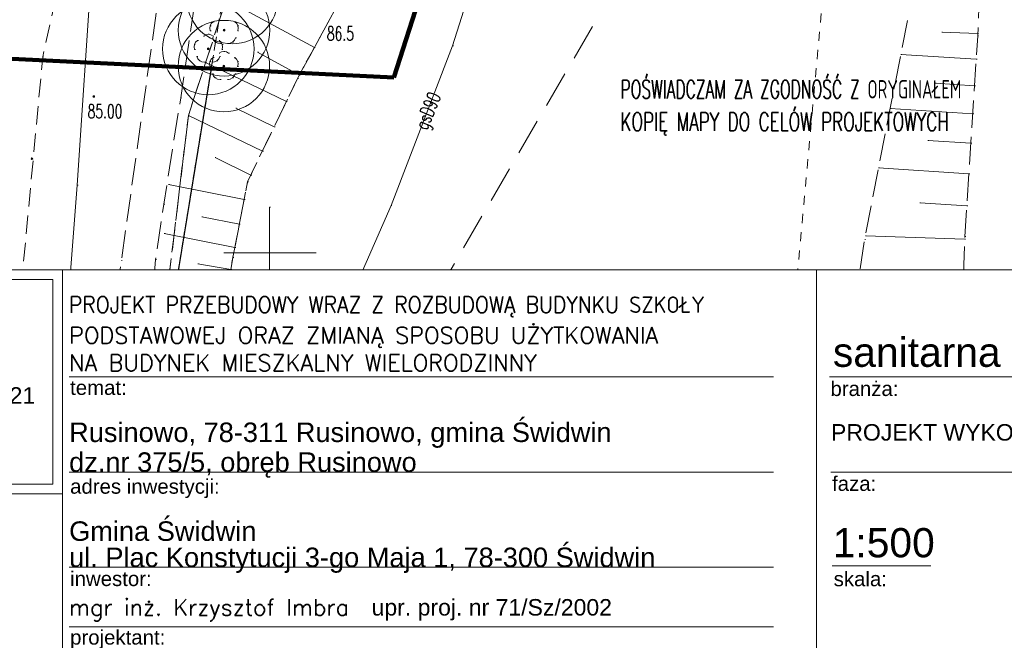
# Model space of a CAD drawing. Extents: x -134780 to 5540120, y 74663 to 5964901.
# Tile 43 of 84: x 5539586 to 5539640, y 5961279 to 5961313. Entities that reach past the tile are written whole.
import ezdxf
from ezdxf.lldxf.tags import DXFTag

# ---------------------------------------------------------------- set-up
doc = ezdxf.new("R2010")
doc.units = 0
doc.header["$MEASUREMENT"] = 0
doc.set_wipeout_variables(frame=1)
for name, pattern in [('L_0_03', [1, 0.5, -0.5]), ('L_0_04', [1.5, 1, -0.5]), ('L_0_05', [1.75, 1.25, -0.5]), ('L_0_06', [2, 1.5, -0.5]), ('L_0_0C', [3, 2, -1])]:
    doc.linetypes.add(name, pattern=pattern)
for name, color, linetype, lineweight in [('000_Inne__niezydentyfikowane__Nr_Pióra__7', 7, 'Continuous', 13), ('0_Nr_Pióra__7', 7, 'Continuous', 13), ('ARCH MAPA RUSINOWO_Nr_Pióra__60', 230, 'Continuous', 211), ('Arch opisy_Nr_Pióra__80', 3, 'Continuous', 211), ('ARCH TABELA_Nr_Pióra__1', 7, 'Continuous', 25), ('ARCH TABELA_Nr_Pióra__21', 7, 'Continuous', 9), ('ARCH TABELA_Nr_Pióra__7', 7, 'Continuous', 13), ('chodnik_Nr_Pióra__7', 7, 'Continuous', 13), ('drzewo_lisciaste_Nr_Pióra__7', 7, 'Continuous', 13), ('inny_obiekt_zagospodarowania_terenu_Nr_Pióra__7', 7, 'Continuous', 13), ('mapa', 7, 'Continuous', 13), ('ogrodzenie_trwale_Nr_Pióra__7', 7, 'Continuous', 13), ('pikieta_naturalna_Atr2_Nr_Pióra__7', 7, 'Continuous', 13), ('pikieta_naturalna_Nr_Pióra__7', 7, 'Continuous', 13), ('pikieta_sztuczna_Nr_Pióra__7', 7, 'Continuous', 13), ('plac_sportowy_Nr_Pióra__7', 7, 'Continuous', 13), ('przewod_elektroenergetyczny_podziemny_Nr_Pióra__7', 7, 'Continuous', 13), ('przewod_gazowy_Atr1_Nr_Pióra__7', 7, 'Continuous', 13), ('przewod_gazowy_Nr_Pióra__7', 7, 'Continuous', 13), ('przewod_wodociagowy_Nr_Pióra__7', 7, 'Continuous', 13), ('skarpa_nieumocniona_Nr_Pióra__7', 7, 'Continuous', 13), ('skarpa_Nr_Pióra__7', 7, 'Continuous', 13), ('Wstawianie_ramki_sekcyjnej_z_opisem_Nr_Pióra__7', 7, 'Continuous', 13), ('Zakres_Nr_Pióra__7', 7, 'Continuous', 13), ('zasuwa_lub_zawor_Nr_Pióra__7', 7, 'Continuous', 13)]:
    doc.layers.add(name, color=color, linetype=linetype, lineweight=lineweight)
for name, color, linetype, lineweight, true_color in [('217_kontur_klasyfikacyjny_Nr_Pióra__3', 7, 'Continuous', 18, 0xff6600), ('218_kontur_uzytku_gruntowego_Nr_Pióra__3', 7, 'Continuous', 18, 0xff6600), ('219_dzialka_ewidencyjna_Nr_Pióra__96', 7, 'Continuous', 13, 0x00d59f), ('Arch zieleń_Nr_Pióra__4', 7, 'Continuous', 9, 0x029e21)]:
    doc.layers.add(name, color=color, linetype=linetype, lineweight=lineweight, true_color=true_color)
doc.layers.add('TABELKA-035', color=4, linetype='Continuous')
doc.styles.add('GENERATED_STYLE_7', font='Simplex.shx', dxfattribs={"bigfont": 'BIGFONT.SHX'})
doc.styles.add('GENERATED_STYLE_9', font='arial.ttf')
doc.styles.add('ROMANS', font='romans', dxfattribs={"width": 0.8})
tags = doc.linetypes.add('DASH', pattern=[15, 10, -5]).pattern_tags.tags
tags[6:7] = [DXFTag(74, 4), DXFTag(75, 0), DXFTag(340, '0'), DXFTag(46, 0.0), DXFTag(50, 0.0), DXFTag(44, 0.0), DXFTag(45, 0.0)]
tags[4:5] = [DXFTag(74, 4), DXFTag(75, 0), DXFTag(340, '0'), DXFTag(46, 0.0), DXFTag(50, 0.0), DXFTag(44, 0.0), DXFTag(45, 0.0)]
doc.linetypes.add('L_0_15_SHX', pattern='A,0,[2,Rusinowo ZAGOSPODAROWANIE1.Shx,S=7.5,R=0,X=0,Y=0],-7.5,0', length=7.5)

# ---------------------------------------------------------------- blocks, each defined once
blk = doc.blocks.new('mapa')
at = {"layer": 'drzewo_lisciaste_Nr_Pióra__7', "linetype": 'Continuous'}
for points in [[(5539597.51, 5961312.11, 1), (5539597.51, 5961312.21, 1)], [(5539596.65, 5961311.09, 1), (5539596.65, 5961311.19, 1)], [(5539597.5, 5961310.15, 1), (5539597.5, 5961310.25, 1)], [(5539593.68, 5961283.98, 1), (5539593.68, 5961284.08, 1)]]:
    blk.add_hatch(color=252, dxfattribs=at).paths.add_polyline_path(points, flags=0)
at = {"layer": 'pikieta_naturalna_Nr_Pióra__7', "linetype": 'Continuous'}
for points in [[(5539590.39, 5961308.495, 1), (5539590.39, 5961308.585, 1)], [(5539596.17, 5961283.545, 1), (5539596.17, 5961283.635, 1)]]:
    blk.add_hatch(color=252, dxfattribs=at).paths.add_polyline_path(points, flags=0)
at = {"layer": 'pikieta_sztuczna_Nr_Pióra__7', "linetype": 'Continuous'}
blk.add_hatch(color=252, dxfattribs=at).paths.add_polyline_path([(5539587.01, 5961305.095, 1), (5539587.01, 5961305.185, 1)], flags=0)
at = {"layer": '000_Inne__niezydentyfikowane__Nr_Pióra__7', "color": 252, "linetype": 'Continuous', "flags": 128}
for points in [[(5539602.45, 5961311.21), (5539597.57, 5961313.87)], [(5539638.71, 5961311.98), (5539636.74, 5961312.05)], [(5539601.63, 5961309.71), (5539599.34, 5961310.96)], [(5539600.92, 5961308.27), (5539596.5, 5961310.4)], [(5539638.63, 5961310.58), (5539634.51, 5961310.84)], [(5539638.54, 5961309.12), (5539636.38, 5961309.26)], [(5539600.25, 5961306.88), (5539598.15, 5961307.9)], [(5539638.44, 5961307.59), (5539633.92, 5961307.88)], [(5539599.61, 5961305.55), (5539595.56, 5961307.5)], [(5539638.34, 5961305.99), (5539635.98, 5961306.14)], [(5539598.98, 5961304.25), (5539597.02, 5961305.2)], [(5539638.23, 5961304.32), (5539633.29, 5961304.64)], [(5539598.61, 5961302.92), (5539594.48, 5961303.73)], [(5539638.12, 5961302.57), (5539635.54, 5961302.74)], [(5539598.35, 5961301.57), (5539596.29, 5961301.97)], [(5539598.1, 5961300.3), (5539594.24, 5961301.06)], [(5539638, 5961300.74), (5539632.57, 5961300.92)], [(5539597.88, 5961299.09), (5539596.07, 5961299.39)], [(5539637.94, 5961298.83), (5539635.1, 5961298.93)], [(5539597.68, 5961297.86), (5539594.01, 5961298.47)], [(5539597.48, 5961296.61), (5539595.61, 5961296.92)], [(5539637.87, 5961296.87), (5539631.96, 5961297.09)], [(5539597.27, 5961295.35), (5539593.48, 5961295.95)], [(5539637.79, 5961294.93), (5539634.73, 5961295.05)], [(5539597.07, 5961294.07), (5539595.16, 5961294.37)], [(5539634.37, 5961288.24), (5539631.49, 5961294.08)], [(5539596.87, 5961292.78), (5539593.01, 5961293.4)], [(5539637.73, 5961293.33), (5539632.35, 5961293.53)], [(5539636.15, 5961289.12), (5539634.08, 5961293.3)], [(5539637.69, 5961292.3), (5539636.27, 5961292.35)], [(5539596.66, 5961291.48), (5539594.72, 5961291.79)], [(5539637.65, 5961291.03), (5539635.41, 5961291.12)], [(5539596.45, 5961290.18), (5539592.54, 5961290.8)], [(5539632.02, 5961287.08), (5539630.46, 5961290.23)], [(5539629.65, 5961285.94), (5539628.36, 5961289.76)], [(5539633.09, 5961287.61), (5539632.1, 5961289.63)], [(5539596.24, 5961288.86), (5539594.26, 5961289.12)], [(5539627.01, 5961285.3), (5539626.06, 5961289.24)], [(5539624.28, 5961284.63), (5539623.25, 5961288.74)], [(5539596.06, 5961287.52), (5539592.04, 5961288.06)], [(5539618.38, 5961283.15), (5539617.24, 5961287.71)], [(5539621.41, 5961283.91), (5539620.32, 5961288.24)], [(5539630.86, 5961286.51), (5539630.01, 5961288.23)], [(5539628.34, 5961285.62), (5539627.86, 5961287.58)], [(5539615.2, 5961282.36), (5539614, 5961287.16)], [(5539625.66, 5961284.97), (5539625.18, 5961286.98)], [(5539595.89, 5961286.2), (5539593.9, 5961286.47)], [(5539611.97, 5961281.55), (5539610.92, 5961286.48)], [(5539622.86, 5961284.27), (5539622.33, 5961286.38)], [(5539608.83, 5961281.26), (5539608.46, 5961285.93)], [(5539619.91, 5961283.53), (5539619.36, 5961285.76)], [(5539595.71, 5961284.91), (5539591.82, 5961285.43)], [(5539605.95, 5961281.08), (5539605.72, 5961285.38)], [(5539616.81, 5961282.76), (5539616.22, 5961285.1)], [(5539603.31, 5961280.94), (5539603.09, 5961284.87)], [(5539600.87, 5961280.74), (5539600.47, 5961284.36)], [(5539613.59, 5961281.95), (5539612.98, 5961284.38)], [(5539595.54, 5961283.62), (5539593.63, 5961283.88)], [(5539596.36, 5961280.24), (5539595.99, 5961283.57)], [(5539598.56, 5961280.48), (5539598.17, 5961283.93)], [(5539610.37, 5961281.38), (5539610.17, 5961283.83)], [(5539604.6, 5961281.01), (5539604.49, 5961283.06)], [(5539607.36, 5961281.16), (5539607.24, 5961283.4)], [(5539599.7, 5961280.61), (5539599.5, 5961282.37)], [(5539602.07, 5961280.87), (5539601.86, 5961282.73)], [(5539595.65, 5961282.27), (5539591.63, 5961281.86)], [(5539597.44, 5961280.36), (5539597.25, 5961282.05)], [(5539595.79, 5961280.89), (5539593.73, 5961280.68)], [(5539595.91, 5961279.49), (5539591.7, 5961279.19)]]:
    blk.add_lwpolyline(points, dxfattribs=at)
at = {"layer": '0_Nr_Pióra__7', "color": 252, "linetype": 'Continuous'}
for p, q in [((5539596.922, 5961312.626), (5539596.972, 5961312.626)), ((5539598.098, 5961312.626), (5539598.148, 5961312.626)), ((5539596.65, 5961311.94), (5539596.7, 5961311.94)), ((5539596.75, 5961312.408), (5539596.8, 5961312.408)), ((5539596.761, 5961312.131), (5539596.811, 5961312.131)), ((5539597.51, 5961312.16), (5539597.56, 5961312.16)), ((5539598.259, 5961312.131), (5539598.309, 5961312.131)), ((5539598.27, 5961312.408), (5539598.32, 5961312.408)), ((5539636.74, 5961312.05), (5539636.79, 5961312.05)), ((5539638.71, 5961311.98), (5539638.76, 5961311.98)), ((5539596.062, 5961311.606), (5539596.112, 5961311.606)), ((5539596.389, 5961311.843), (5539596.439, 5961311.843)), ((5539596.886, 5961311.745), (5539596.936, 5961311.745)), ((5539596.911, 5961311.843), (5539596.961, 5961311.843)), ((5539597.04, 5961311.512), (5539597.09, 5961311.512)), ((5539597.238, 5961311.606), (5539597.288, 5961311.606)), ((5539597.309, 5961311.437), (5539597.359, 5961311.437)), ((5539597.711, 5961311.437), (5539597.761, 5961311.437)), ((5539597.98, 5961311.512), (5539598.03, 5961311.512)), ((5539598.134, 5961311.745), (5539598.184, 5961311.745)), ((5539638.71, 5961311.86), (5539638.76, 5961311.86)), ((5539595.89, 5961311.388), (5539595.94, 5961311.388)), ((5539595.901, 5961311.111), (5539595.951, 5961311.111)), ((5539596.65, 5961311.14), (5539596.7, 5961311.14)), ((5539597.239, 5961310.903), (5539597.289, 5961310.903)), ((5539597.399, 5961311.111), (5539597.449, 5961311.111)), ((5539597.41, 5961311.388), (5539597.46, 5961311.388)), ((5539597.5, 5961311), (5539597.55, 5961311)), ((5539597.761, 5961310.903), (5539597.811, 5961310.903)), ((5539599.34, 5961310.96), (5539599.39, 5961310.96)), ((5539602.45, 5961311.21), (5539602.5, 5961311.21)), ((5539610, 5961311.3), (5539610.05, 5961311.3)), ((5539587.6, 5961310.7), (5539587.65, 5961310.7)), ((5539596.026, 5961310.725), (5539596.076, 5961310.725)), ((5539596.18, 5961310.492), (5539596.23, 5961310.492)), ((5539596.449, 5961310.417), (5539596.499, 5961310.417)), ((5539596.5, 5961310.4), (5539596.55, 5961310.4)), ((5539596.74, 5961310.448), (5539596.79, 5961310.448)), ((5539596.851, 5961310.417), (5539596.901, 5961310.417)), ((5539596.912, 5961310.666), (5539596.962, 5961310.666)), ((5539597.12, 5961310.492), (5539597.17, 5961310.492)), ((5539597.274, 5961310.725), (5539597.324, 5961310.725)), ((5539598.088, 5961310.666), (5539598.138, 5961310.666)), ((5539598.26, 5961310.448), (5539598.31, 5961310.448)), ((5539634.51, 5961310.84), (5539634.56, 5961310.84)), ((5539638.63, 5961310.58), (5539638.68, 5961310.58)), ((5539596.751, 5961310.171), (5539596.801, 5961310.171)), ((5539596.876, 5961309.785), (5539596.926, 5961309.785)), ((5539597.5, 5961310.2), (5539597.55, 5961310.2)), ((5539598.124, 5961309.785), (5539598.174, 5961309.785)), ((5539598.249, 5961310.171), (5539598.299, 5961310.171)), ((5539597.03, 5961309.552), (5539597.08, 5961309.552)), ((5539597.299, 5961309.477), (5539597.349, 5961309.477)), ((5539597.701, 5961309.477), (5539597.751, 5961309.477)), ((5539597.97, 5961309.552), (5539598.02, 5961309.552)), ((5539601.53, 5961309.53), (5539601.58, 5961309.53)), ((5539601.63, 5961309.71), (5539601.68, 5961309.71)), ((5539634.19, 5961309.25), (5539634.24, 5961309.25)), ((5539636.38, 5961309.26), (5539636.43, 5961309.26)), ((5539638.54, 5961309.12), (5539638.59, 5961309.12)), ((5539590.39, 5961308.54), (5539590.44, 5961308.54)), ((5539595.14, 5961308.47), (5539595.19, 5961308.47)), ((5539600.92, 5961308.27), (5539600.97, 5961308.27)), ((5539598.15, 5961307.9), (5539598.2, 5961307.9)), ((5539633.92, 5961307.88), (5539633.97, 5961307.88)), ((5539595.56, 5961307.5), (5539595.61, 5961307.5)), ((5539595.56, 5961307.5), (5539595.61, 5961307.5)), ((5539638.44, 5961307.59), (5539638.49, 5961307.59)), ((5539600.25, 5961306.88), (5539600.3, 5961306.88)), ((5539635.98, 5961306.14), (5539636.03, 5961306.14)), ((5539599.61, 5961305.55), (5539599.66, 5961305.55)), ((5539638.34, 5961305.99), (5539638.39, 5961305.99)), ((5539587.01, 5961305.14), (5539587.06, 5961305.14)), ((5539597.02, 5961305.2), (5539597.07, 5961305.2)), ((5539633.29, 5961304.64), (5539633.34, 5961304.64)), ((5539598.8, 5961303.88), (5539598.85, 5961303.88)), ((5539598.98, 5961304.25), (5539599.03, 5961304.25)), ((5539638.23, 5961304.32), (5539638.28, 5961304.32)), ((5539589.49, 5961303.7), (5539589.54, 5961303.7)), ((5539594.48, 5961303.73), (5539594.53, 5961303.73)), ((5539598.61, 5961302.92), (5539598.66, 5961302.92)), ((5539594.22, 5961302.65), (5539594.27, 5961302.65)), ((5539600, 5961302.5), (5539600.05, 5961302.5)), ((5539606.64, 5961302.59), (5539606.69, 5961302.59)), ((5539635.54, 5961302.74), (5539635.59, 5961302.74)), ((5539638.12, 5961302.57), (5539638.17, 5961302.57)), ((5539596.29, 5961301.97), (5539596.34, 5961301.97)), ((5539598.35, 5961301.57), (5539598.4, 5961301.57)), ((5539594.24, 5961301.06), (5539594.29, 5961301.06)), ((5539632.53, 5961300.73), (5539632.58, 5961300.73)), ((5539632.57, 5961300.92), (5539632.62, 5961300.92)), ((5539638, 5961300.74), (5539638.05, 5961300.74)), ((5539638.01, 5961300.89), (5539638.06, 5961300.89)), ((5539598.1, 5961300.3), (5539598.15, 5961300.3)), ((5539591.9, 5961299.58), (5539591.95, 5961299.58)), ((5539593.77, 5961299.63), (5539593.82, 5961299.63)), ((5539597.5, 5961300), (5539597.55, 5961300)), ((5539597.99, 5961299.75), (5539598.04, 5961299.75)), ((5539600, 5961300), (5539600.05, 5961300)), ((5539602.5, 5961300), (5539602.55, 5961300)), ((5539596.07, 5961299.39), (5539596.12, 5961299.39)), ((5539597.88, 5961299.09), (5539597.93, 5961299.09)), ((5539635.1, 5961298.93), (5539635.15, 5961298.93)), ((5539637.94, 5961298.83), (5539637.99, 5961298.83)), ((5539586.41, 5961297.98), (5539586.46, 5961297.98)), ((5539594.01, 5961298.47), (5539594.06, 5961298.47)), ((5539637.91, 5961297.96), (5539637.96, 5961297.96)), ((5539597.68, 5961297.86), (5539597.73, 5961297.86)), ((5539600, 5961297.5), (5539600.05, 5961297.5)), ((5539595.61, 5961296.92), (5539595.66, 5961296.92)), ((5539631.96, 5961297.09), (5539632.01, 5961297.09)), ((5539637.87, 5961296.87), (5539637.92, 5961296.87)), ((5539597.47, 5961296.58), (5539597.52, 5961296.58)), ((5539597.48, 5961296.61), (5539597.53, 5961296.61)), ((5539593.48, 5961295.95), (5539593.53, 5961295.95)), ((5539593.49, 5961296), (5539593.54, 5961296)), ((5539597.27, 5961295.35), (5539597.32, 5961295.35)), ((5539634.73, 5961295.05), (5539634.78, 5961295.05)), ((5539637.79, 5961294.93), (5539637.84, 5961294.93)), ((5539588.75, 5961294.23), (5539588.8, 5961294.23)), ((5539595.16, 5961294.37), (5539595.21, 5961294.37)), ((5539593.952, 5961294.062), (5539594.002, 5961294.062)), ((5539597.07, 5961294.07), (5539597.12, 5961294.07)), ((5539602.88, 5961293.99), (5539602.93, 5961293.99)), ((5539631.49, 5961294.08), (5539631.54, 5961294.08)), ((5539593.01, 5961293.4), (5539593.06, 5961293.4)), ((5539632.35, 5961293.53), (5539632.4, 5961293.53)), ((5539634.08, 5961293.3), (5539634.13, 5961293.3)), ((5539637.73, 5961293.33), (5539637.78, 5961293.33)), ((5539596.87, 5961292.78), (5539596.92, 5961292.78)), ((5539636.27, 5961292.35), (5539636.32, 5961292.35)), ((5539637.69, 5961292.3), (5539637.74, 5961292.3)), ((5539594.72, 5961291.79), (5539594.77, 5961291.79)), ((5539596.66, 5961291.48), (5539596.71, 5961291.48)), ((5539593.391, 5961291.106), (5539593.441, 5961291.106)), ((5539635.41, 5961291.12), (5539635.46, 5961291.12)), ((5539637.65, 5961291.03), (5539637.7, 5961291.03)), ((5539592.54, 5961290.8), (5539592.59, 5961290.8)), ((5539630.94, 5961290.58), (5539630.99, 5961290.58)), ((5539637.63, 5961290.62), (5539637.68, 5961290.62)), ((5539596.45, 5961290.18), (5539596.5, 5961290.18)), ((5539630.46, 5961290.23), (5539630.51, 5961290.23)), ((5539630.82, 5961290.31), (5539630.87, 5961290.31)), ((5539637.65, 5961289.9), (5539637.7, 5961289.9)), ((5539600.8, 5961289.38), (5539600.85, 5961289.38)), ((5539628.36, 5961289.76), (5539628.41, 5961289.76)), ((5539632.1, 5961289.63), (5539632.15, 5961289.63)), ((5539636.75, 5961289.42), (5539636.8, 5961289.42)), ((5539594.26, 5961289.12), (5539594.31, 5961289.12)), ((5539596.24, 5961288.86), (5539596.29, 5961288.86)), ((5539596.26, 5961288.98), (5539596.31, 5961288.98)), ((5539625.71, 5961289.16), (5539625.76, 5961289.16)), ((5539626.06, 5961289.24), (5539626.11, 5961289.24)), ((5539636.15, 5961289.12), (5539636.2, 5961289.12)), ((5539623.25, 5961288.74), (5539623.3, 5961288.74)), ((5539591.99, 5961287.81), (5539592.04, 5961287.81)), ((5539592.04, 5961288.06), (5539592.09, 5961288.06)), ((5539617.24, 5961287.71), (5539617.29, 5961287.71)), ((5539620.32, 5961288.24), (5539620.37, 5961288.24)), ((5539630.01, 5961288.23), (5539630.06, 5961288.23)), ((5539634.37, 5961288.24), (5539634.42, 5961288.24)), ((5539596.06, 5961287.52), (5539596.11, 5961287.52)), ((5539627.86, 5961287.58), (5539627.91, 5961287.58)), ((5539633.09, 5961287.61), (5539633.14, 5961287.61)), ((5539613.67, 5961287.1), (5539613.72, 5961287.1)), ((5539614, 5961287.16), (5539614.05, 5961287.16)), ((5539625.18, 5961286.98), (5539625.23, 5961286.98)), ((5539632.02, 5961287.08), (5539632.07, 5961287.08)), ((5539593.9, 5961286.47), (5539593.95, 5961286.47)), ((5539595.89, 5961286.2), (5539595.94, 5961286.2)), ((5539610.92, 5961286.48), (5539610.97, 5961286.48)), ((5539622.33, 5961286.38), (5539622.38, 5961286.38)), ((5539630.86, 5961286.51), (5539630.91, 5961286.51)), ((5539607.59, 5961285.74), (5539607.64, 5961285.74)), ((5539608.46, 5961285.93), (5539608.51, 5961285.93)), ((5539619.36, 5961285.76), (5539619.41, 5961285.76)), ((5539628.34, 5961285.62), (5539628.39, 5961285.62)), ((5539629.65, 5961285.94), (5539629.7, 5961285.94)), ((5539629.74, 5961285.96), (5539629.79, 5961285.96)), ((5539591.82, 5961285.43), (5539591.87, 5961285.43)), ((5539599.49, 5961285.15), (5539599.54, 5961285.15)), ((5539605.72, 5961285.38), (5539605.77, 5961285.38)), ((5539616.22, 5961285.1), (5539616.27, 5961285.1)), ((5539627.01, 5961285.3), (5539627.06, 5961285.3)), ((5539589.56, 5961284.8), (5539589.61, 5961284.8)), ((5539593.092, 5961284.496), (5539593.142, 5961284.496)), ((5539593.419, 5961284.733), (5539593.469, 5961284.733)), ((5539593.68, 5961284.83), (5539593.73, 5961284.83)), ((5539593.941, 5961284.733), (5539593.991, 5961284.733)), ((5539594.268, 5961284.496), (5539594.318, 5961284.496)), ((5539595.71, 5961284.91), (5539595.76, 5961284.91)), ((5539603.09, 5961284.87), (5539603.14, 5961284.87)), ((5539624.28, 5961284.63), (5539624.33, 5961284.63)), ((5539625.49, 5961284.93), (5539625.54, 5961284.93)), ((5539625.66, 5961284.97), (5539625.71, 5961284.97)), ((5539592.92, 5961284.278), (5539592.97, 5961284.278)), ((5539592.931, 5961284.001), (5539592.981, 5961284.001)), ((5539593.68, 5961284.03), (5539593.73, 5961284.03)), ((5539594.429, 5961284.001), (5539594.479, 5961284.001)), ((5539594.44, 5961284.278), (5539594.49, 5961284.278)), ((5539598.74, 5961284.03), (5539598.79, 5961284.03)), ((5539600.47, 5961284.36), (5539600.52, 5961284.36)), ((5539612.98, 5961284.38), (5539613.03, 5961284.38)), ((5539622.86, 5961284.27), (5539622.91, 5961284.27)), ((5539635.9, 5961284.1), (5539635.95, 5961284.1)), ((5539593.056, 5961283.615), (5539593.106, 5961283.615)), ((5539593.63, 5961283.88), (5539593.68, 5961283.88)), ((5539594.304, 5961283.615), (5539594.354, 5961283.615)), ((5539595.52, 5961283.49), (5539595.57, 5961283.49)), ((5539595.54, 5961283.62), (5539595.59, 5961283.62)), ((5539595.99, 5961283.57), (5539596.04, 5961283.57)), ((5539596.17, 5961283.59), (5539596.22, 5961283.59)), ((5539598.17, 5961283.93), (5539598.22, 5961283.93)), ((5539610.17, 5961283.83), (5539610.22, 5961283.83)), ((5539619.91, 5961283.53), (5539619.96, 5961283.53)), ((5539621.41, 5961283.91), (5539621.46, 5961283.91)), ((5539593.21, 5961283.382), (5539593.26, 5961283.382)), ((5539593.479, 5961283.307), (5539593.529, 5961283.307)), ((5539593.881, 5961283.307), (5539593.931, 5961283.307)), ((5539594.15, 5961283.382), (5539594.2, 5961283.382)), ((5539600.56, 5961283.04), (5539600.61, 5961283.04)), ((5539604.49, 5961283.06), (5539604.54, 5961283.06)), ((5539607.24, 5961283.4), (5539607.29, 5961283.4)), ((5539618.38, 5961283.15), (5539618.43, 5961283.15)), ((5539590.71, 5961282.36), (5539590.76, 5961282.36)), ((5539591.61, 5961282.43), (5539591.66, 5961282.43)), ((5539599.5, 5961282.37), (5539599.55, 5961282.37)), ((5539601.86, 5961282.73), (5539601.91, 5961282.73)), ((5539615.2, 5961282.36), (5539615.25, 5961282.36)), ((5539616.81, 5961282.76), (5539616.86, 5961282.76)), ((5539589.13, 5961281.94), (5539589.18, 5961281.94)), ((5539591.63, 5961281.86), (5539591.68, 5961281.86)), ((5539595.65, 5961282.27), (5539595.7, 5961282.27)), ((5539597.25, 5961282.05), (5539597.3, 5961282.05)), ((5539613.59, 5961281.95), (5539613.64, 5961281.95)), ((5539587.14, 5961281.45), (5539587.19, 5961281.45)), ((5539608.83, 5961281.26), (5539608.88, 5961281.26)), ((5539610.37, 5961281.38), (5539610.42, 5961281.38)), ((5539611.74, 5961281.49), (5539611.79, 5961281.49)), ((5539611.97, 5961281.55), (5539612.02, 5961281.55)), ((5539595.79, 5961280.89), (5539595.84, 5961280.89)), ((5539600.87, 5961280.74), (5539600.92, 5961280.74)), ((5539602.07, 5961280.87), (5539602.12, 5961280.87)), ((5539602.16, 5961280.88), (5539602.21, 5961280.88)), ((5539603.31, 5961280.94), (5539603.36, 5961280.94)), ((5539604.6, 5961281.01), (5539604.65, 5961281.01)), ((5539605.95, 5961281.08), (5539606, 5961281.08)), ((5539607.36, 5961281.16), (5539607.41, 5961281.16)), ((5539608.13, 5961281.2), (5539608.18, 5961281.2)), ((5539616.59, 5961280.91), (5539616.64, 5961280.91)), ((5539593.73, 5961280.68), (5539593.78, 5961280.68)), ((5539595.86, 5961280.18), (5539595.91, 5961280.18)), ((5539596.36, 5961280.24), (5539596.41, 5961280.24)), ((5539597.44, 5961280.36), (5539597.49, 5961280.36)), ((5539598.56, 5961280.48), (5539598.61, 5961280.48)), ((5539599.7, 5961280.61), (5539599.75, 5961280.61)), ((5539600.01, 5961280.28), (5539600.06, 5961280.28)), ((5539591.7, 5961279.19), (5539591.75, 5961279.19)), ((5539595.91, 5961279.49), (5539595.96, 5961279.49)), ((5539602.17, 5961279.36), (5539602.22, 5961279.36))]:
    blk.add_line(p, q, dxfattribs=at)
at = {"layer": '217_kontur_klasyfikacyjny_Nr_Pióra__3', "color": 252, "linetype": 'L_0_03', "flags": 128}
for points in [[(5539627.92, 5961288.68), (5539634.87, 5961364.54)], [(5539599.34, 5961325.61), (5539596.81, 5961310.07)], [(5539596.81, 5961310.07), (5539592.28, 5961282.36)], [(5539606.23, 5961285.27), (5539627.92, 5961288.68)], [(5539594.19, 5961282.76), (5539606.23, 5961285.27)], [(5539592.28, 5961282.36), (5539594.19, 5961282.76)]]:
    blk.add_lwpolyline(points, dxfattribs=at)
at = {"layer": '218_kontur_uzytku_gruntowego_Nr_Pióra__3', "color": 252, "linetype": 'L_0_03', "flags": 128}
for points in [[(5539627.92, 5961288.68), (5539634.87, 5961364.54)], [(5539599.34, 5961325.61), (5539596.81, 5961310.07)], [(5539596.81, 5961310.07), (5539599.34, 5961325.61)], [(5539542.34, 5961312.72), (5539596.81, 5961310.07)], [(5539596.81, 5961310.07), (5539542.34, 5961312.72)], [(5539596.81, 5961310.07), (5539592.28, 5961282.36)], [(5539592.28, 5961282.36), (5539596.81, 5961310.07)], [(5539606.23, 5961285.27), (5539627.92, 5961288.68)], [(5539594.19, 5961282.76), (5539606.23, 5961285.27)], [(5539606.23, 5961285.27), (5539594.19, 5961282.76)], [(5539608.23, 5961227.09), (5539606.23, 5961285.27)], [(5539539.23, 5961271.12), (5539592.28, 5961282.36)], [(5539592.28, 5961282.36), (5539539.23, 5961271.12)], [(5539592.28, 5961282.36), (5539594.19, 5961282.76)], [(5539594.19, 5961282.76), (5539592.28, 5961282.36)]]:
    blk.add_lwpolyline(points, dxfattribs=at)
at = {"layer": '219_dzialka_ewidencyjna_Nr_Pióra__96', "color": 252, "linetype": 'Continuous', "flags": 128}
for points in [[(5539542.34, 5961312.72), (5539596.81, 5961310.07)], [(5539592.28, 5961282.36), (5539596.81, 5961310.07)], [(5539627.92, 5961288.68), (5539698.93, 5961299.77)], [(5539606.23, 5961285.27), (5539627.92, 5961288.68)], [(5539594.19, 5961282.76), (5539606.23, 5961285.27)], [(5539606.23, 5961285.27), (5539608.23, 5961227.09)], [(5539539.23, 5961271.12), (5539592.28, 5961282.36)], [(5539594.19, 5961282.76), (5539592.28, 5961282.36)], [(5539594.19, 5961282.76), (5539592.6, 5961200.01)]]:
    blk.add_lwpolyline(points, dxfattribs=at)
at = {"layer": 'ARCH MAPA RUSINOWO_Nr_Pióra__60', "linetype": 'Continuous', "lineweight": 20, "flags": 128}
blk.add_lwpolyline([(5539594.181, 5961293.903), (5539596.827, 5961310.069), (5539542.34, 5961312.72)], dxfattribs=at)
at = {"layer": 'Arch opisy_Nr_Pióra__80', "linetype": 'DASH', "ltscale": 0.2}
for p in [(5539611.398, 5961323.861), (5539542.34, 5961312.72)]:
    blk.add_line(p, (5539606.798, 5961309.584), dxfattribs=at)
at = {"layer": 'ARCH TABELA_Nr_Pióra__21', "color": 252, "linetype": 'Continuous'}
blk.add_line((5539618.545, 5961288.019), (5539637.955, 5961288.019), dxfattribs=at)
at = {"layer": 'Arch zieleń_Nr_Pióra__4', "color": 252, "linetype": 'Continuous'}
for centre in [(5539597.96, 5961313.92), (5539597.51, 5961312.16), (5539596.65, 5961311.14), (5539597.5, 5961310.2)]:
    blk.add_circle(centre, 2.5, dxfattribs=at)
at = {"layer": 'chodnik_Nr_Pióra__7', "color": 252, "linetype": 'L_0_06', "flags": 128}
blk.add_lwpolyline([(5539573.85, 5961350.515), (5539573.48, 5961350.53), (5539573.4, 5961348.41), (5539573.779, 5961348.407), (5539573.76, 5961348.04), (5539579.85, 5961347.77), (5539579.782, 5961345.734), (5539573.9, 5961345.78), (5539575.85, 5961335.03), (5539577.75, 5961324.47), (5539591.47, 5961324.05), (5539596.39, 5961323.97), (5539596.46, 5961321.44), (5539596.5, 5961317.73), (5539595.14, 5961308.47), (5539594.22, 5961302.65), (5539593.77, 5961299.63), (5539593.49, 5961296), (5539591.99, 5961287.81), (5539591.61, 5961282.43), (5539589.13, 5961281.94), (5539589.56, 5961284.8), (5539591.9, 5961299.58), (5539594.42, 5961317.48), (5539594.72, 5961320.57), (5539594.65, 5961322.11), (5539590.73, 5961322.16), (5539578.09, 5961322.67), (5539578.89, 5961318.3), (5539577.2, 5961318.26), (5539576.39, 5961321.74), (5539574.24, 5961333.51), (5539573.16, 5961338.51), (5539571.77, 5961345.69), (5539570.5, 5961345.62), (5539570.5, 5961351.67), (5539570.52, 5961352.22), (5539573.55, 5961351.9), (5539573.87, 5961350.93)], close=True, dxfattribs=at)
at = {"layer": 'drzewo_lisciaste_Nr_Pióra__7', "color": 252, "linetype": 'Continuous'}
for centre in [(5539597.51, 5961312.16), (5539596.65, 5961311.14), (5539597.5, 5961310.2), (5539593.68, 5961284.03)]:
    blk.add_circle(centre, 0.05, dxfattribs=at)
for centre, start, end in [((5539597.13, 5961312.284), 121.308, 202.548), ((5539597.89, 5961312.284), 337.452, 58.692), ((5539596.65, 5961311.54), 49.272, 130.728), ((5539596.27, 5961311.264), 121.308, 202.548), ((5539597.275, 5961311.836), 193.221, 274.871), ((5539597.03, 5961311.264), 337.452, 58.692), ((5539597.745, 5961311.836), 265.129, 346.779), ((5539597.5, 5961310.6), 49.272, 130.728), ((5539596.415, 5961310.816), 193.221, 274.871), ((5539597.12, 5961310.324), 121.308, 202.548), ((5539596.885, 5961310.816), 265.129, 346.779), ((5539597.88, 5961310.324), 337.452, 58.692), ((5539597.265, 5961309.876), 193.221, 274.871), ((5539597.735, 5961309.876), 265.129, 346.779), ((5539593.3, 5961284.154), 121.308, 202.548), ((5539593.68, 5961284.43), 49.272, 130.728), ((5539594.06, 5961284.154), 337.452, 58.692), ((5539593.445, 5961283.706), 193.221, 274.871), ((5539593.915, 5961283.706), 265.129, 346.779)]:
    blk.add_arc(centre, 0.4, start, end, dxfattribs=at)
at = {"layer": 'inny_obiekt_zagospodarowania_terenu_Nr_Pióra__7', "color": 252, "linetype": 'L_0_03', "flags": 128}
blk.add_lwpolyline([(5539601.53, 5961309.53), (5539605.4, 5961316.63), (5539608.69, 5961322.78), (5539609.779, 5961325.121)], dxfattribs=at)
at = {"layer": 'ogrodzenie_trwale_Nr_Pióra__7', "color": 252, "linetype": 'L_0_15_SHX', "flags": 128}
blk.add_lwpolyline([(5539538.19, 5961269.97), (5539543.69, 5961271.2), (5539558.75, 5961274.84), (5539587.14, 5961281.45), (5539589.13, 5961281.94), (5539591.61, 5961282.43), (5539595.52, 5961283.49), (5539598.74, 5961284.03), (5539607.59, 5961285.74), (5539613.67, 5961287.1), (5539625.71, 5961289.16), (5539630.82, 5961290.31), (5539630.94, 5961290.58)], dxfattribs=at)
at = {"layer": 'ogrodzenie_trwale_Nr_Pióra__7', "color": 252, "linetype": 'Continuous', "flags": 128}
blk.add_lwpolyline([(5539538.19, 5961269.97), (5539543.69, 5961271.2), (5539558.75, 5961274.84), (5539587.14, 5961281.45), (5539589.13, 5961281.94), (5539591.61, 5961282.43), (5539595.52, 5961283.49), (5539598.74, 5961284.03), (5539607.59, 5961285.74), (5539613.67, 5961287.1), (5539625.71, 5961289.16), (5539630.82, 5961290.31), (5539630.94, 5961290.58)], dxfattribs=at)
at = {"layer": 'pikieta_naturalna_Nr_Pióra__7', "color": 252, "linetype": 'Continuous'}
for centre in [(5539590.39, 5961308.54), (5539596.17, 5961283.59)]:
    blk.add_circle(centre, 0.045, dxfattribs=at)
at = {"layer": 'pikieta_sztuczna_Nr_Pióra__7', "color": 252, "linetype": 'Continuous'}
blk.add_circle((5539587.01, 5961305.14), 0.045, dxfattribs=at)
at = {"layer": 'plac_sportowy_Nr_Pióra__7', "color": 252, "linetype": 'L_0_04', "flags": 128}
blk.add_lwpolyline([(5539547.69, 5961311.76), (5539547.85, 5961313.02), (5539548.08, 5961317.05), (5539548.19, 5961318.69), (5539553.96, 5961318.57), (5539566.63, 5961318.35), (5539577.2, 5961318.26), (5539578.89, 5961318.3), (5539589.29, 5961318.26), (5539587.6, 5961310.7), (5539586.41, 5961297.98), (5539585.4, 5961283.36), (5539561.05, 5961283.75), (5539545.65, 5961284.02), (5539546.4, 5961294.88), (5539546.9, 5961301.69), (5539547.46, 5961306.59)], close=True, dxfattribs=at)
at = {"layer": 'przewod_elektroenergetyczny_podziemny_Nr_Pióra__7', "color": 252, "linetype": 'Continuous', "flags": 128}
blk.add_lwpolyline([(5539570.99, 5961351.55), (5539569.42, 5961351.65), (5539571.88, 5961321.69), (5539572.64, 5961320.61), (5539591.67, 5961319.34), (5539590.26, 5961315.44), (5539589.49, 5961303.7), (5539588.75, 5961294.23), (5539590.71, 5961282.36)], dxfattribs=at)
at = {"layer": 'przewod_gazowy_Nr_Pióra__7', "color": 252, "linetype": 'Continuous', "flags": 128}
blk.add_lwpolyline([(5539617.02, 5961366.51), (5539616.75, 5961352.18), (5539616.46, 5961345.05), (5539616.15, 5961339.78), (5539615.08, 5961332.97), (5539614.03, 5961324.36), (5539612.95, 5961319.45), (5539611.34, 5961315.57), (5539610, 5961311.3), (5539606.64, 5961302.59), (5539602.88, 5961293.99), (5539600.8, 5961289.38), (5539599.49, 5961285.15), (5539600.01, 5961280.28), (5539600.18, 5961274.27), (5539600.25, 5961266.4), (5539600.19, 5961256.71), (5539600.12, 5961251.91)], dxfattribs=at)
at = {"layer": 'przewod_wodociagowy_Nr_Pióra__7', "color": 252, "linetype": 'Continuous', "flags": 128}
blk.add_lwpolyline([(5539523.52, 5961364.08), (5539529.06, 5961363.67), (5539537.48, 5961362.65), (5539542.79, 5961362), (5539541.4, 5961352.89), (5539540.33, 5961338.95), (5539539.17, 5961326.33), (5539538.66, 5961318.45), (5539538.17, 5961311.01), (5539537.08, 5961296.32), (5539536.47, 5961285.85), (5539535.85, 5961268.98), (5539549.29, 5961271.29), (5539573.3, 5961275.34), (5539588.62, 5961277.8), (5539602.17, 5961279.36), (5539616.59, 5961280.91), (5539615.83, 5961257.35), (5539615.32, 5961242.06)], dxfattribs=at)
at = {"layer": 'skarpa_nieumocniona_Nr_Pióra__7', "color": 252, "linetype": 'L_0_06', "flags": 128}
for points in [[(5539634.19, 5961309.25), (5539635.63, 5961316.54), (5539635.88, 5961324.68), (5539636.31, 5961334.52), (5539636.57, 5961340.31), (5539637.52, 5961348.62), (5539638.1, 5961353.52), (5539639.27, 5961362.61), (5539639.6, 5961351.95), (5539639.71, 5961343.11), (5539639.57, 5961331.99), (5539639.05, 5961320.68), (5539638.71, 5961311.86), (5539638.01, 5961300.89), (5539637.91, 5961297.96), (5539637.63, 5961290.62), (5539637.65, 5961289.9), (5539636.75, 5961289.42), (5539629.74, 5961285.96), (5539625.49, 5961284.93), (5539611.74, 5961281.49), (5539608.13, 5961281.2), (5539602.16, 5961280.88), (5539595.86, 5961280.18), (5539595.52, 5961283.49), (5539598.74, 5961284.03), (5539607.59, 5961285.74), (5539613.67, 5961287.1), (5539625.71, 5961289.16), (5539630.82, 5961290.31), (5539630.94, 5961290.58), (5539632.53, 5961300.73)], [(5539634.19, 5961309.25), (5539635.63, 5961316.54), (5539635.88, 5961324.68), (5539636.31, 5961334.52), (5539636.57, 5961340.31), (5539637.52, 5961348.62), (5539638.1, 5961353.52), (5539639.27, 5961362.61), (5539639.6, 5961351.95), (5539639.71, 5961343.11), (5539639.57, 5961331.99), (5539639.05, 5961320.68), (5539638.71, 5961311.86), (5539638.01, 5961300.89), (5539637.91, 5961297.96), (5539637.63, 5961290.62), (5539637.65, 5961289.9), (5539636.75, 5961289.42), (5539629.74, 5961285.96), (5539625.49, 5961284.93), (5539611.74, 5961281.49), (5539608.13, 5961281.2), (5539602.16, 5961280.88), (5539595.86, 5961280.18), (5539595.52, 5961283.49), (5539598.74, 5961284.03), (5539607.59, 5961285.74), (5539613.67, 5961287.1), (5539625.71, 5961289.16), (5539630.82, 5961290.31), (5539630.94, 5961290.58), (5539632.53, 5961300.73)], [(5539612.44, 5961216.99), (5539610.06, 5961218.31), (5539602.52, 5961222.69), (5539595.6, 5961226.77), (5539595.49, 5961231.6), (5539596.67, 5961250.62), (5539595.15, 5961268.63), (5539591.76, 5961277.11), (5539591.61, 5961282.43), (5539591.99, 5961287.81), (5539593.952, 5961294.062), (5539595.56, 5961307.5), (5539598.16, 5961315.46), (5539599.447, 5961317.425), (5539604.82, 5961325.84), (5539609.779, 5961325.121), (5539608.69, 5961322.78), (5539608.64, 5961322.68), (5539605.4, 5961316.63), (5539601.53, 5961309.53), (5539598.8, 5961303.88), (5539597.99, 5961299.75), (5539597.47, 5961296.58), (5539596.26, 5961288.98), (5539595.52, 5961283.49), (5539595.86, 5961280.18), (5539596.22, 5961275.12), (5539597.04, 5961266.24), (5539597.33, 5961260.29), (5539597.52, 5961250.45), (5539597.18, 5961244.27), (5539596.64, 5961232.31), (5539598.25, 5961228.38), (5539605.11, 5961224.61), (5539613.95, 5961219.95)]]:
    blk.add_lwpolyline(points, close=True, dxfattribs=at)
at = {"layer": 'skarpa_Nr_Pióra__7', "color": 252, "linetype": 'L_0_05', "flags": 128}
blk.add_lwpolyline([(5539609.779, 5961325.121), (5539608.69, 5961322.78), (5539608.64, 5961322.68), (5539605.4, 5961316.63), (5539603.41, 5961312.99), (5539601.53, 5961309.53), (5539600.92, 5961308.27), (5539598.8, 5961303.88), (5539597.99, 5961299.75), (5539597.47, 5961296.58), (5539596.66, 5961291.48), (5539596.26, 5961288.98), (5539595.52, 5961283.49), (5539591.61, 5961282.43), (5539593.391, 5961291.106), (5539593.952, 5961294.062), (5539595.56, 5961307.5), (5539598.16, 5961315.46), (5539599.447, 5961317.425), (5539604.9, 5961325.83)], close=True, dxfattribs=at)
at = {"layer": 'Wstawianie_ramki_sekcyjnej_z_opisem_Nr_Pióra__7', "color": 252, "linetype": 'Continuous', "flags": 128}
for points in [[(5539600, 5961297.5), (5539600, 5961302.5)], [(5539600, 5961297.5), (5539600, 5961302.5)], [(5539600, 5961297.5), (5539600, 5961302.5)], [(5539600, 5961297.5), (5539600, 5961302.5)], [(5539597.5, 5961300), (5539600, 5961300)], [(5539597.5, 5961300), (5539600, 5961300)], [(5539600, 5961300), (5539602.5, 5961300)], [(5539600, 5961300), (5539602.5, 5961300)]]:
    blk.add_lwpolyline(points, dxfattribs=at)
at = {"layer": 'Zakres_Nr_Pióra__7', "color": 252, "linetype": 'L_0_0C', "flags": 128}
blk.add_lwpolyline([(5539630.53, 5961390.3), (5539628.94, 5961331.74), (5539600.56, 5961283.04), (5539537.62, 5961279.94), (5539520.78, 5961299.6), (5539520.6, 5961305.18), (5539524.89, 5961364.28), (5539536.45, 5961379.17)], close=True, dxfattribs=at)
at = {"layer": 'pikieta_naturalna_Atr2_Nr_Pióra__7', "color": 252, "linetype": 'Continuous', "char_height": 0.75, "attachment_point": 1, "style": 'GENERATED_STYLE_7'}
for s, insert in [('{\\W0.660000x;86.5}', (5539603.129, 5961312.358)), ('{\\W0.660000x;85.00}', (5539590.049, 5961308.108)), ('{\\W0.660000x;86.3}', (5539596.329, 5961285.458))]:
    blk.add_mtext(s, dxfattribs=dict(at, insert=insert))
at = {"layer": 'przewod_gazowy_Atr1_Nr_Pióra__7', "color": 252, "linetype": 'Continuous', "insert": (5539607.909, 5961306.956), "char_height": 0.75, "attachment_point": 1, "rotation": 67.3, "style": 'GENERATED_STYLE_7'}
blk.add_mtext('{\\W0.660000x;gsD90}', dxfattribs=at)
blk = doc.blocks.new('A$C68B9850F')
at = {"layer": 'ARCH TABELA_Nr_Pióra__21', "linetype": 'Continuous'}
for p, q in [((-87.5, 29.056), (-63.032, 29.056)), ((-87.5, 29.056), (0, 29.056)), ((-63.032, 29.056), (-63.032, 0)), ((-63.032, 16.822), (-63.032, 29.056)), ((-21.809, 29.056), (-21.809, 0)), ((-86.968, 28.524), (-63.564, 28.524)), ((-63.564, 17.354), (-63.564, 28.524)), ((-63.032, 0), (-63.032, 27.056)), ((-62.671, 23.206), (-24.172, 23.206)), ((-21.112, 23.206), (-1.615, 23.206)), ((-62.671, 18.006), (-24.172, 18.006)), ((-21.025, 18.006), (-1.615, 18.006)), ((-86.968, 17.354), (-63.564, 17.354)), ((-87.5, 16.822), (-63.032, 16.822)), ((-62.671, 12.806), (-24.172, 12.806)), ((-20.966, 12.893), (-15.568, 12.893)), ((-62.671, 9.563), (-24.172, 9.563))]:
    blk.add_line(p, q, dxfattribs=at)
at = {"layer": 'ARCH TABELA_Nr_Pióra__1', "color": 7, "linetype": 'Continuous', "style": 'GENERATED_STYLE_7', "width": 0.9}
blk.add_text('PROJEKT PRZEBUDOWY WRAZ Z ROZBUDOWĄ BUDYNKU SZKOŁY', height=0.9, dxfattribs=at).set_placement((-62.671, 26.704))
at = {"layer": 'ARCH TABELA_Nr_Pióra__1', "color": 7, "linetype": 'Continuous', "style": 'GENERATED_STYLE_7'}
for s, p in [('PODSTAWOWEJ ORAZ ZMIANĄ SPOSOBU UŻYTKOWANIA', (-62.671, 25.03)), ('NA BUDYNEK MIESZKALNY WIELORODZINNY', (-62.671, 23.527))]:
    blk.add_text(s, height=0.9, dxfattribs=at).set_placement(p)
at = {"layer": 'ARCH TABELA_Nr_Pióra__21', "linetype": 'Continuous', "insert": (-62.671, 12.499), "char_height": 1.06383, "attachment_point": 7, "line_spacing_factor": 0.807442, "style": 'GENERATED_STYLE_9'}
blk.add_mtext('{Gmina Świdwin\\Pul. Plac Konstytucji 3-go Maja 1, 78-300 Świdwin}', dxfattribs=at)
at = {"layer": 'ARCH TABELA_Nr_Pióra__7', "linetype": 'Continuous', "attachment_point": 1, "style": 'GENERATED_STYLE_9'}
for s, insert, char_height in [('sanitarna', (-20.919, 25.354), 1.5958), ('{temat:}', (-62.617, 23.023), 0.7979), ('{branża:}', (-21.053, 22.962), 0.7979), ('{faza:}', (-20.966, 17.781), 0.7979), ('{adres inwestycji:}', (-62.617, 17.625), 0.7979), ('1:500', (-20.929, 14.949), 1.5958), ('{inwestor:}', (-62.617, 12.581), 0.7979), ('{skala:}', (-20.877, 12.571), 0.7979), ('{projektant:}', (-62.617, 9.381), 0.7979)]:
    blk.add_mtext(s, dxfattribs=dict(at, insert=insert, char_height=char_height))
at = {"layer": 'ARCH TABELA_Nr_Pióra__7', "linetype": 'Continuous', "insert": (-75.266, 24.39), "char_height": 0.90426, "width": 23.40426, "attachment_point": 2, "line_spacing_factor": 1.156383, "style": 'GENERATED_STYLE_9'}
blk.add_mtext('{ul.Różana 6, 78-300 Świdwin\\PNIP 672-168-25-82 Regon 331349321\\Ptel.: +48 501 059 462\\Pmail: bartekbalejko@o2.pl}', dxfattribs=at)
at = {"layer": 'ARCH TABELA_Nr_Pióra__7', "linetype": 'Continuous', "style": 'GENERATED_STYLE_9'}
for s, insert, char_height, attachment_point, line_spacing_factor in [('{Rusinowo, 78-311 Rusinowo, gmina Świdwin \\Pdz.nr 375/5, obręb Rusinowo}', (-62.671, 17.699), 1.06383, 7, 0.918867), ('PROJEKT WYKONAWCZY', (-21.025, 20.629), 0.9, 1, 0.923713)]:
    blk.add_mtext(s, dxfattribs=dict(at, insert=insert, char_height=char_height, attachment_point=attachment_point, line_spacing_factor=line_spacing_factor))
at = {"layer": 'ARCH TABELA_Nr_Pióra__7', "color": 0, "linetype": 'Continuous', "insert": (-62.682, 11.072), "char_height": 0.9, "width": 37.95373, "attachment_point": 1, "style": 'GENERATED_STYLE_7'}
blk.add_mtext('mgr inż. Krzysztof Imbra  \\fArial|b0|i0|c238;upr. proj. nr 71/Sz/2002', dxfattribs=at)

msp = doc.modelspace()

# ---------------------------------------------------------------- block references
at = {"layer": 'mapa', "color": 4, "lineweight": 40}
msp.add_blockref('mapa', (0, 0), dxfattribs=at)

# ---------------------------------------------------------------- next in the draw order: wipeouts: each hides what was drawn before it
msp.add_wipeout([(5539564.213, 5961270.013), (5539564.213, 5961299.069), (5539651.713, 5961299.069), (5539651.713, 5961270.013)]).dxf.layer = 'zasuwa_lub_zawor_Nr_Pióra__7'

# ---------------------------------------------------------------- next in the draw order: block references
at = {"layer": 'zasuwa_lub_zawor_Nr_Pióra__7'}
msp.add_blockref('A$C68B9850F', (5539651.713, 5961270.013), dxfattribs=at)

# ---------------------------------------------------------------- next in the draw order: wipeouts: each hides what was drawn before it
msp.add_wipeout([(5539444.713, 5961266.963), (5539444.713, 5961415.463), (5539654.713, 5961415.463), (5539651.713, 5961412.413), (5539457.213, 5961412.413), (5539457.213, 5961270.013), (5539651.713, 5961270.013), (5539654.713, 5961266.963)]).dxf.layer = 'zasuwa_lub_zawor_Nr_Pióra__7'

# ---------------------------------------------------------------- next in the draw order: texts
at = {"layer": 'TABELKA-035', "color": 1, "style": 'ROMANS'}
for s, width, p in [('POŚWIADCZAM ZA ZGODNOŚĆ Z ORYGINAŁEM ', 0.62, (5539619.182, 5961308.437)), ('KOPIĘ MAPY DO CELÓW PROJEKTOWYCH', 0.67, (5539619.182, 5961306.659))]:
    msp.add_text(s, height=1, dxfattribs=dict(at, width=width)).set_placement(p)

doc.saveas('drawing.dxf')
